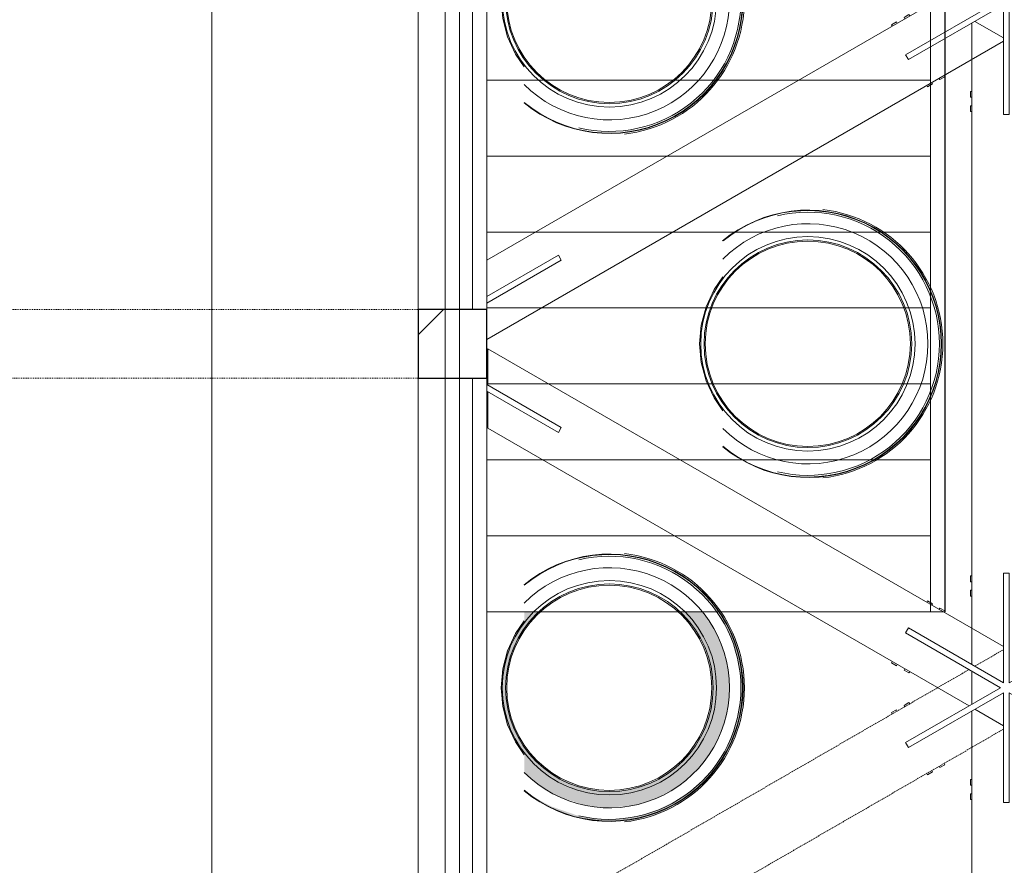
# Model space of a CAD drawing. Header units: centimetres. Extents: x 6036 to 22185, y 5782 to 11383.
# Tile 210 of 256: x 18485 to 18829, y 7940 to 8235. Entities that reach past the tile are written whole.
import ezdxf

# ---------------------------------------------------------------- set-up
doc = ezdxf.new("R2010")
doc.units = ezdxf.units.CM
for name, pattern in [('Dash', [0.6, 0.3, -0.3]), ('Hidden', [0.714375, 0.47625, -0.238125]), ('Overhead', [0.396875, 0.238125, -0.15875])]:
    doc.linetypes.add(name, pattern=pattern)
for name, color, linetype, lineweight in [('A-COLS', 52, 'Continuous', 9), ('A-COLS-HDLN', 52, 'Dash', 9), ('A-FLOR', 192, 'Continuous', 9), ('A-FLOR-HRAL', 11, 'Continuous', 9), ('A-GENM', 13, 'Continuous', 9), ('A-GLAZ-CWMG', 51, 'Continuous', 9), ('S-STRS', 31, 'Continuous', 9)]:
    doc.layers.add(name, color=color, linetype=linetype, lineweight=lineweight)

# ---------------------------------------------------------------- blocks, each defined once
blk = doc.blocks.new('Rectangular Mullion - B21_Zklipsem-5846331-7-02 ZestMeble')
at = {"layer": 'A-GLAZ-CWMG'}
for p, q in [((6553.85, 7460.65), (6653.45, 7518.15)), ((6554.6, 7459.35), (6654.2, 7516.85)), ((6654.2, 7516.85), (6653.45, 7518.15)), ((6656.2, 7513.38), (6654.2, 7516.85)), ((6656.2, 7513.38), (6556.61, 7455.88)), ((6661.45, 7504.29), (6656.2, 7513.38)), ((6561.86, 7446.79), (6661.45, 7504.29)), ((6553.85, 7460.65), (6554.6, 7459.35)), ((6554.6, 7459.35), (6556.61, 7455.88)), ((6556.61, 7455.88), (6561.86, 7446.79))]:
    blk.add_line(p, q, dxfattribs=at)
blk = doc.blocks.new('WIND_SwietlikDachowy - WIND_SwietlikDachowy-8104259-7-02 ZestMeble')
at = {"layer": 'A-GENM'}
for centre, radius, start, end in [((0, 0), 46.64, 0, 129.5859), ((0, 0), 46.5, 0, 129.7264), ((0, 0), 45.9, 0, 103.3981), ((0, 0), 47.1, 0, 83.6312), ((0, 0), 41.9, 0, 135.1723), ((0, 0), 37.4, 0, 180), ((0, 0), 36.23, 0, 180), ((-0.04, 0), 35.8, 0, 180), ((0, 0), 37.4, 180, 0), ((0, 0), 36.23, 180, 0), ((0, 0), 46.64, 230.4141, 360), ((0, 0), 46.5, 230.2736, 0), ((0, 0), 45.9, 256.6019, 0), ((0, 0), 47.1, 276.3688, 360), ((-0.04, 0), 35.8, 180, 360), ((0, 0), 41.9, 224.8277, 360)]:
    blk.add_arc(centre, radius, start, end, dxfattribs=at)
blk = doc.blocks.new('WIND_SwietlikDachowy - WIND_SwietlikDachowy-V200-7-02 ZestMeble')
at = {"layer": 'A-GENM'}
for points in [[(-3.46, -41.76), (5.17, -41.47), (10.29, -40.62), (16.83, -38.37), (22.92, -35.08), (28.38, -30.83), (33.06, -25.74), (37.02, -19.55), (39.63, -13.6), (41.34, -6.77), (41.9, 0), (41.33, 6.9), (39.63, 13.6), (36.85, 19.94), (32.36, 26.5), (26.19, 26.5), (28.65, 24.04), (32.39, 18.7), (35.14, 12.79), (36.83, 6.49), (37.4, 0), (36.83, -6.49), (35.14, -12.79), (31.79, -19.55), (28.65, -24.04), (24.04, -28.65), (18.7, -32.39), (12.79, -35.14), (6.49, -36.83), (0, -37.4), (-6.49, -36.83), (-12.79, -35.14), (-18.7, -32.39), (-24.04, -28.65), (-29.64, -22.63), (-32.74, -17.96), (-35.52, -11.39), (-36.86, -6.16), (-37.23, 1.99), (-36.83, 6.49), (-35.08, 12.93), (-32.25, 18.9), (-28.4, 24.29), (-26.19, 26.5), (-29.64, 26.5), (-29.64, 23.33), (-33.47, 17.32), (-35.54, 12.86), (-37.23, 6.53), (-37.75, -0.61), (-37.08, -7.12), (-35.29, -13.42), (-32.28, -19.55), (-29.64, -23.33), (-29.64, -29.46), (-28.38, -30.83), (-22.92, -35.08), (-16.83, -38.37), (-8.53, -40.91), (-5.17, -41.47)], [(0, -37.4), (6.49, -36.83), (12.79, -35.14), (18.7, -32.39), (24.04, -28.65), (28.65, -24.04), (33.06, -17.25), (35.14, -12.79), (36.83, -6.49), (37.4, 0), (36.72, 6.9), (34.77, 13.6), (31.52, 19.94), (28.38, 24.31), (26.19, 26.5), (24.48, 26.5), (27.05, 24.04), (30.99, 18.7), (33.87, 12.79), (35.63, 6.49), (36.23, 0), (35.14, -8.31), (33.06, -14.53), (30.44, -19.55), (26.77, -24.41), (21.83, -28.91), (16.15, -32.43), (8.33, -35.14), (3.34, -36.08), (-3.46, -36.05), (-11.6, -34.19), (-17.48, -31.61), (-22.92, -27.92), (-27.05, -24.04), (-30.99, -18.7), (-34.22, -11.57), (-35.64, -6.39), (-36.23, 0), (-35.14, 8.31), (-33.47, 13.72), (-30.8, 19.07), (-26.77, 24.41), (-24.48, 26.5), (-26.19, 26.5), (-28.96, 23.6), (-32.74, 17.96), (-35.52, 11.39), (-36.83, 6.49), (-37.23, -1.99), (-36.81, -6.56), (-35.08, -12.93), (-31.79, -19.55), (-28.38, -24.31), (-22.92, -29.44), (-17.96, -32.74), (-11.39, -35.52), (-6.49, -36.83), (-3.46, -37.1)], [(5.21, -46.69), (7.75, -46.43), (16.4, -44.03), (22.92, -41.03), (28.87, -37.09), (34.57, -31.82), (38.8, -26.56), (42.72, -19.55), (45.27, -12.56), (46.64, -5.83), (47.1, 0), (46.01, 9.51), (43.98, 16.52), (40.9, 23.13), (38.59, 26.5), (38.29, 26.37), (41.34, 21.47), (44.34, 14.24), (46.11, 6.41), (46.5, -1.71), (45.87, -8.23), (43.41, -16.74), (40.37, -23.2), (36.22, -29.28), (31.09, -34.71), (25.1, -39.27), (18.44, -42.82), (11.27, -45.24), (5.21, -46.48)], [(46.01, 0), (46.5, 0), (45.86, 7.68), (43.96, 15.14), (40.85, 22.2), (37.63, 26.5), (37.33, 26.5), (41.02, 20.36), (43.41, 14.9), (45.27, 7.55), (45.9, 0)], [(-3.85, -46.48), (3.85, -46.48), (11.45, -45.21), (18.74, -42.71), (25.51, -39.05), (31.59, -34.32), (36.81, -28.65), (41.34, -21.47), (44.11, -15.14), (46.01, -7.68), (46.64, 0), (46.01, 7.68), (44.11, 15.14), (41.02, 22.2), (41.34, 21.12), (43.98, 15.1), (45.87, 7.65), (46.5, 0), (45.87, -7.65), (43.98, -15.1), (40.9, -22.13), (36.7, -28.56), (31.49, -34.21), (25.43, -38.93), (18.68, -42.58), (11.42, -45.08), (3.84, -46.34), (-3.84, -46.34), (-11.42, -45.08), (-18.68, -42.58), (-25.43, -38.93), (-25.51, -39.05), (-18.74, -42.71), (-11.45, -45.21), (-8.53, -45.7)], [(-3.79, -46.34), (3.85, -46.34), (11.45, -45.07), (18.74, -42.55), (25.51, -38.87), (31.59, -34.11), (36.85, -28.32), (41.34, -21.12), (44.11, -14.57), (46.01, -5.97), (46.5, 0), (45.9, 0), (45.25, -7.65), (43.33, -15.1), (40.18, -22.13), (35.88, -28.56), (30.52, -34.21), (24.18, -38.93), (16.84, -42.58), (11.27, -44.5), (3.79, -45.74), (-3.84, -45.73), (-11.43, -44.47), (-20.21, -41.42), (-25.95, -38.38), (-25.21, -39.05), (-18.3, -42.71), (-10.59, -45.21), (-3.84, -46.34)]]:
    blk.add_hatch(color=256, dxfattribs=at).paths.add_polyline_path(points)
for centre, radius, start, end in [((0, 0), 46.64, 0, 129.5859), ((0, 0), 46.5, 0, 129.7264), ((0, 0), 45.9, 0, 103.3981), ((0, 0), 47.1, 0, 83.6312), ((0, 0), 41.9, 0, 135.1723), ((0, 0), 37.4, 0, 180), ((0, 0), 36.23, 0, 180), ((-0.04, 0), 35.8, 0, 180), ((0, 0), 37.4, 180, 0), ((0, 0), 36.23, 180, 0), ((0, 0), 46.64, 230.4141, 360), ((0, 0), 46.5, 230.2736, 0), ((0, 0), 45.9, 256.6019, 0), ((0, 0), 47.1, 276.3688, 360), ((-0.04, 0), 35.8, 180, 360), ((0, 0), 41.9, 224.8277, 360)]:
    blk.add_arc(centre, radius, start, end, dxfattribs=at)
blk = doc.blocks.new('WIND_SwietlikDachowy - WIND_SwietlikDachowy-V204-7-02 ZestMeble')
at = {"layer": 'A-GENM'}
for centre, radius, start, end in [((0, 0), 46.64, 0, 129.6602), ((0, 0), 46.5, 0, 129.4422), ((0, 0), 45.9, 0, 103.3981), ((0, 0), 47.1, 0, 83.6312), ((0, 0), 41.9, 0, 135.1723), ((0, 0), 37.4, 0, 180), ((0, 0), 36.23, 0, 180), ((-0.04, 0), 35.8, 0, 180), ((0, 0), 37.4, 180, 0), ((0, 0), 36.23, 180, 0), ((0, 0), 46.64, 230.4141, 360), ((0, 0), 46.5, 230.2736, 0), ((0, 0), 45.9, 256.6019, 0), ((0, 0), 47.1, 276.3688, 360), ((-0.04, 0), 35.8, 180, 360), ((0, 0), 41.9, 224.8277, 360)]:
    blk.add_arc(centre, radius, start, end, dxfattribs=at)
blk = doc.blocks.new('GEMO_Zwornik - GEMO_Zwornik-V240-7-02 ZestMeble')
at = {"layer": 'A-GENM'}
for p, q in [((-12.5, 39), (-12, 39)), ((-12.5, 39), (-12.5, 37)), ((-1, 1.73), (-1, 40)), ((-1, 40), (1, 40)), ((1, 40), (1, 1.73)), ((12, 39), (12.5, 39)), ((12.5, 37), (12.5, 39)), ((-12, 37), (-12.5, 37)), ((12.5, 37), (12, 37)), ((-12.5, 34), (-12, 34)), ((-12.5, 34), (-12.5, 32)), ((-12, 32), (-12.5, 32)), ((12, 34), (12.5, 34)), ((12.5, 32), (12, 32)), ((12.5, 32), (12.5, 34)), ((-27.77, 29.89), (-27.52, 30.33)), ((-25.79, 29.33), (-27.52, 30.33)), ((-25.79, 29.33), (-26.04, 28.89)), ((-23.44, 27.39), (-23.19, 27.83)), ((-21.46, 26.83), (-23.19, 27.83)), ((23.19, 27.83), (21.46, 26.83)), ((23.19, 27.83), (23.44, 27.39)), ((27.5, 30.31), (25.79, 29.33)), ((26.04, 28.89), (25.79, 29.33)), ((27.52, 30.33), (27.51, 30.32)), ((27.52, 30.33), (27.77, 29.89)), ((-21.46, 26.83), (-21.71, 26.39)), ((21.71, 26.39), (21.46, 26.83)), ((-35.14, 19.13), (-34.14, 20.87)), ((-34.14, 20.87), (-1, 1.73)), ((1, 1.73), (34.14, 20.87)), ((34.14, 20.87), (35.14, 19.13)), ((-2, 0), (-35.14, 19.13)), ((35.14, 19.13), (2, 0)), ((-40.02, 8.67), (-39.77, 9.11)), ((-40.02, 8.67), (-38.29, 7.67)), ((-38.04, 8.11), (-38.29, 7.67)), ((38.29, 7.67), (38.19, 7.85)), ((38.29, 7.67), (40.02, 8.67)), ((39.97, 8.77), (40.02, 8.67)), ((-35.69, 6.17), (-35.44, 6.61)), ((-35.69, 6.17), (-33.96, 5.17)), ((-33.71, 5.61), (-33.96, 5.17)), ((33.96, 5.17), (33.74, 5.56)), ((33.96, 5.17), (35.69, 6.17)), ((35.44, 6.61), (35.69, 6.17)), ((-35.14, -19.13), (-2, 0)), ((-1, -1.73), (-34.14, -20.87)), ((-1, -40), (-1, -1.73)), ((34.14, -20.87), (1, -1.73)), ((1, -1.73), (1, -40)), ((2, 0), (35.14, -19.13)), ((-33.96, -5.17), (-35.69, -6.17)), ((-35.44, -6.61), (-35.69, -6.17)), ((-33.96, -5.17), (-33.71, -5.61)), ((33.74, -5.56), (33.96, -5.17)), ((35.69, -6.17), (33.96, -5.17)), ((35.69, -6.17), (35.44, -6.61)), ((-38.29, -7.67), (-40.02, -8.67)), ((-39.77, -9.11), (-40.02, -8.67)), ((-38.29, -7.67), (-38.04, -8.11)), ((38.04, -8.11), (38.29, -7.67)), ((40.02, -8.67), (38.29, -7.67)), ((40.02, -8.67), (39.97, -8.77)), ((-34.14, -20.87), (-35.14, -19.13)), ((35.14, -19.13), (34.14, -20.87)), ((-23.19, -27.83), (-23.44, -27.39)), ((-23.19, -27.83), (-21.46, -26.83)), ((-21.71, -26.39), (-21.46, -26.83)), ((21.46, -26.83), (21.71, -26.39)), ((21.46, -26.83), (23.19, -27.83)), ((23.44, -27.39), (23.19, -27.83)), ((-27.52, -30.33), (-27.77, -29.89)), ((-27.52, -30.33), (-25.79, -29.33)), ((-26.04, -28.89), (-25.79, -29.33)), ((25.79, -29.33), (26.04, -28.89)), ((25.79, -29.33), (27.5, -30.31)), ((27.51, -30.32), (27.52, -30.33)), ((27.77, -29.89), (27.52, -30.33)), ((-12.5, -32), (-12, -32)), ((-12.5, -32), (-12.5, -34)), ((-12, -34), (-12.5, -34)), ((12, -32), (12.5, -32)), ((12.5, -34), (12, -34)), ((12.5, -34), (12.5, -32)), ((-12.5, -37), (-12, -37)), ((-12.5, -37), (-12.5, -39)), ((12, -37), (12.5, -37)), ((12.5, -39), (12.5, -37)), ((-12, -39), (-12.5, -39)), ((1, -40), (-1, -40)), ((12.5, -39), (12, -39))]:
    blk.add_line(p, q, dxfattribs=at)
blk = doc.blocks.new('GEMO_Zwornik - GEMO_Zwornik-V247-7-02 ZestMeble')
at = {"layer": 'A-GENM'}
for p, q in [((-12.5, 39), (-12, 39)), ((-12.5, 39), (-12.5, 37)), ((-1, 1.73), (-1, 40)), ((-1, 40), (1, 40)), ((1, 40), (1, 1.73)), ((12, 39), (12.5, 39)), ((12.5, 37), (12.5, 39)), ((-12, 37), (-12.5, 37)), ((12.5, 37), (12, 37)), ((-12.5, 34), (-12, 34)), ((-12.5, 34), (-12.5, 32)), ((-12, 32), (-12.5, 32)), ((12, 34), (12.5, 34)), ((12.5, 32), (12, 32)), ((12.5, 32), (12.5, 34)), ((-27.77, 29.89), (-27.52, 30.33)), ((-25.79, 29.33), (-27.52, 30.33)), ((-25.79, 29.33), (-26.04, 28.89)), ((-23.44, 27.39), (-23.19, 27.83)), ((-21.46, 26.83), (-23.19, 27.83)), ((23.19, 27.83), (21.46, 26.83)), ((23.19, 27.83), (23.44, 27.39)), ((27.5, 30.31), (25.79, 29.33)), ((26.04, 28.89), (25.79, 29.33)), ((27.52, 30.33), (27.51, 30.32)), ((27.52, 30.33), (27.77, 29.89)), ((-21.46, 26.83), (-21.71, 26.39)), ((21.71, 26.39), (21.46, 26.83)), ((-35.14, 19.13), (-34.14, 20.87)), ((-34.14, 20.87), (-1, 1.73)), ((1, 1.73), (34.14, 20.87)), ((34.14, 20.87), (35.14, 19.13)), ((-2, 0), (-35.14, 19.13)), ((35.14, 19.13), (2, 0)), ((-40.02, 8.67), (-39.86, 8.95)), ((-40.02, 8.67), (-38.29, 7.67)), ((-38.04, 8.11), (-38.29, 7.67)), ((38.29, 7.67), (38.04, 8.11)), ((38.29, 7.67), (40.02, 8.67)), ((39.86, 8.95), (40.02, 8.67)), ((-35.69, 6.17), (-35.44, 6.61)), ((-35.69, 6.17), (-33.96, 5.17)), ((-33.71, 5.61), (-33.96, 5.17)), ((33.96, 5.17), (33.74, 5.56)), ((33.96, 5.17), (35.69, 6.17)), ((35.44, 6.61), (35.69, 6.17)), ((-35.14, -19.13), (-2, 0)), ((-1, -1.73), (-34.14, -20.87)), ((-1, -40), (-1, -1.73)), ((34.14, -20.87), (1, -1.73)), ((1, -1.73), (1, -40)), ((2, 0), (35.14, -19.13)), ((-33.96, -5.17), (-35.69, -6.17)), ((-35.44, -6.61), (-35.69, -6.17)), ((-33.96, -5.17), (-33.71, -5.61)), ((33.74, -5.56), (33.96, -5.17)), ((35.69, -6.17), (33.96, -5.17)), ((35.69, -6.17), (35.44, -6.61)), ((-38.29, -7.67), (-40.02, -8.67)), ((-39.77, -9.11), (-40.02, -8.67)), ((-38.29, -7.67), (-38.04, -8.11)), ((38.04, -8.11), (38.29, -7.67)), ((40.02, -8.67), (38.29, -7.67)), ((40.02, -8.67), (39.97, -8.77)), ((-34.14, -20.87), (-35.14, -19.13)), ((35.14, -19.13), (34.14, -20.87)), ((-23.19, -27.83), (-23.44, -27.39)), ((-23.19, -27.83), (-21.46, -26.83)), ((-21.71, -26.39), (-21.46, -26.83)), ((21.46, -26.83), (21.56, -26.66)), ((21.46, -26.83), (23.19, -27.83)), ((23.44, -27.39), (23.19, -27.83)), ((-27.52, -30.33), (-27.77, -29.89)), ((-27.52, -30.33), (-25.79, -29.33)), ((-26.04, -28.89), (-25.79, -29.33)), ((25.79, -29.33), (26.04, -28.89)), ((25.79, -29.33), (27.5, -30.31)), ((27.51, -30.32), (27.52, -30.33)), ((27.77, -29.89), (27.52, -30.33)), ((-12.5, -32), (-12, -32)), ((-12.5, -32), (-12.5, -34)), ((-12, -34), (-12.5, -34)), ((12, -32), (12.5, -32)), ((12.5, -34), (12, -34)), ((12.5, -34), (12.5, -32)), ((-12.5, -37), (-12, -37)), ((-12.5, -37), (-12.5, -39)), ((12, -37), (12.5, -37)), ((12.5, -39), (12.5, -37)), ((-12, -39), (-12.5, -39)), ((1, -40), (-1, -40)), ((12.5, -39), (12, -39))]:
    blk.add_line(p, q, dxfattribs=at)
blk = doc.blocks.new('GEMO_ZwornikBoczny - GEMO_ZwornikBoczny-7990921-7-02 ZestMeble')
at = {"layer": 'A-GENM'}
for p, q in [((-52.54, 29.18), (-51.54, 30.91)), ((-26.56, 14.18), (-52.54, 29.18)), ((-51.54, 30.91), (-26.56, 16.49)), ((-26.56, 16.49), (-26.56, 14.18)), ((-52.54, -29.18), (-26.56, -14.18)), ((-26.56, -16.49), (-51.54, -30.91)), ((-26.56, -14.18), (-26.56, -16.49)), ((-51.54, -30.91), (-52.54, -29.18))]:
    blk.add_line(p, q, dxfattribs=at)
blk = doc.blocks.new('Railing - Railing-8646441-7-02 ZestMeble')
at = {"layer": 'A-FLOR-HRAL'}
for p, q in [((6181.26, 7422.77), (6181.26, 8452.39)), ((6186.26, 7431.43), (6186.26, 8452.39))]:
    blk.add_line(p, q, dxfattribs=at)
blk = doc.blocks.new('GEMO_WregaCentrumParterDrewno - GEMO_WregaCentrumParterDrewno-5879637-7-02 ZestMeble')
at = {"layer": 'A-COLS-HDLN', "color": 254}
for p, q in [((-12, 168), (-12, -295.15)), ((12, -295.15), (12, 168))]:
    blk.add_line(p, q, dxfattribs=at)
blk = doc.blocks.new('Railing - Railing-8646476-7-02 ZestMeble')
at = {"layer": 'A-FLOR-HRAL'}
for p, q in [((6181.26, 8349.89), (6181.26, 8133.89)), ((6186.26, 8133.89), (6186.26, 8349.89)), ((6181.26, 8109.89), (6181.26, 7893.89)), ((6186.26, 7893.89), (6186.26, 8109.89))]:
    blk.add_line(p, q, dxfattribs=at)
blk = doc.blocks.new('Railing - Railing-8648617-7-02 ZestMeble')
at = {"layer": 'A-FLOR-HRAL'}
for p, q in [((6350.64, 8028.39), (6350.64, 8425.89)), ((6355.64, 8028.39), (6355.64, 8425.89)), ((6355.64, 8028.39), (6350.64, 8028.39))]:
    blk.add_line(p, q, dxfattribs=at)

msp = doc.modelspace()

# ---------------------------------------------------------------- hatches: boundary and pattern name
at = {"layer": 'A-COLS'}
h = msp.add_hatch(dxfattribs=at)
h.set_pattern_fill('FP_35', color=256, style=0, pattern_type=2)
h.set_pattern_definition([(45, (12452.32, 0), (-33.67596, 33.67596), [])])
h.paths.add_polyline_path([(18648.08, 8109.89), (18648.08, 8133.89), (18624.08, 8133.89), (18624.08, 8109.89)])
h.paths.add_polyline_path([(18091.65, 8109.89), (18091.65, 8133.89), (18045.46, 8133.89), (18045.46, 8109.89), (18083.83, 8109.89)])

# ---------------------------------------------------------------- linework, layer by layer
at = {"layer": 'A-COLS', "lineweight": 25}
for p, q in [((18624.08, 8133.89), (18624.08, 8109.89)), ((18648.08, 8133.89), (18624.08, 8133.89)), ((18648.08, 8109.89), (18648.08, 8133.89)), ((18624.08, 8109.89), (18648.08, 8109.89))]:
    msp.add_line(p, q, dxfattribs=at)
at = {"layer": 'A-FLOR'}
for p, q in [((18552.08, 9041.39), (18552.08, 7281.61)), ((18624.08, 7406.32), (18624.08, 8853.89)), ((18648.08, 7447.89), (18648.08, 8585.4)), ((18643.08, 8133.89), (18643.08, 8349.89)), ((18648.08, 8151.08), (18816.36, 8248.24)), ((18817.36, 8009.97), (18817.36, 8233.8)), ((18828.36, 8228.61), (18818.36, 8234.38)), ((18828.36, 8227.45), (18648.08, 8123.36)), ((18648.47, 8107.48), (18648.47, 8120.18)), ((18648.47, 8120.18), (18828.36, 8016.32)), ((18643.08, 7893.89), (18643.08, 8109.89)), ((18648.47, 8092.47), (18648.47, 8105.21)), ((18816.36, 7995.54), (18648.47, 8092.47)), ((18817.36, 7996.11), (18817.36, 8007.66)), ((18817.36, 7769.97), (18817.36, 7993.8)), ((18828.36, 7988.61), (18818.36, 7994.38))]:
    msp.add_line(p, q, dxfattribs=at)
at = {"layer": 'A-FLOR', "color": 10, "linetype": 'Hidden'}
for p, q in [((18818.36, 8009.39), (18828.36, 8015.17)), ((18648.08, 7911.08), (18816.36, 8008.24)), ((18828.36, 7987.45), (18648.08, 7883.36))]:
    msp.add_line(p, q, dxfattribs=at)
at = {"layer": 'A-FLOR', "flags": 128}
for points in [[(18661.14, 8218.51), (18658.11, 8222.99), (18655.32, 8228.96), (18653.62, 8235.32), (18653.04, 8241.89)], [(18730.43, 8145.27), (18727.39, 8140.79), (18724.61, 8134.82), (18722.9, 8128.45), (18722.33, 8121.89)], [(18722.33, 8121.89), (18722.9, 8115.32), (18724.61, 8108.96), (18727.39, 8102.99), (18730.43, 8098.51)], [(18661.14, 8025.27), (18658.11, 8020.79), (18655.32, 8014.82), (18653.62, 8008.45), (18653.04, 8001.89)], [(18653.04, 8001.89), (18653.62, 7995.32), (18655.32, 7988.96), (18658.11, 7982.99), (18661.14, 7978.51)]]:
    msp.add_lwpolyline(points, dxfattribs=at)
at = {"layer": 'S-STRS'}
for p, q in [((18808.08, 8213.89), (18808.08, 8240.39)), ((18648.08, 8213.89), (18802.96, 8213.89)), ((18808.08, 8187.39), (18808.08, 8213.89)), ((18648.08, 8187.39), (18802.96, 8187.39)), ((18808.08, 8160.89), (18808.08, 8187.39)), ((18648.08, 8160.89), (18802.96, 8160.89)), ((18808.08, 8134.39), (18808.08, 8160.89)), ((18648.08, 8134.39), (18802.96, 8134.39)), ((18808.08, 8107.89), (18808.08, 8134.39)), ((18648.08, 8107.89), (18802.96, 8107.89)), ((18808.08, 8081.39), (18808.08, 8107.89)), ((18648.08, 8081.39), (18802.96, 8081.39)), ((18808.08, 8054.89), (18808.08, 8081.39)), ((18648.08, 8054.89), (18802.96, 8054.89)), ((18808.08, 8028.39), (18808.08, 8054.89)), ((18648.08, 8028.39), (18802.96, 8028.39))]:
    msp.add_line(p, q, dxfattribs=at)
at = {"layer": 'S-STRS', "linetype": 'Overhead'}
for p, q in [((18648.08, 8213.89), (18802.96, 8213.89)), ((18648.08, 8187.39), (18802.96, 8187.39)), ((18648.08, 8160.89), (18802.96, 8160.89)), ((18648.08, 8134.39), (18802.96, 8134.39)), ((18648.08, 8107.89), (18802.96, 8107.89)), ((18648.08, 8081.39), (18802.96, 8081.39)), ((18648.08, 8054.89), (18802.96, 8054.89)), ((18648.08, 8028.39), (18802.96, 8028.39))]:
    msp.add_line(p, q, dxfattribs=at)

# ---------------------------------------------------------------- block references
at = {"layer": 'A-COLS-HDLN', "color": 254, "rotation": 269.9999999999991}
msp.add_blockref('GEMO_WregaCentrumParterDrewno - GEMO_WregaCentrumParterDrewno-5879637-7-02 ZestMeble', (18456.08, 8121.89), dxfattribs=at)
at = {"layer": 'A-FLOR-HRAL'}
for name in ['Railing - Railing-8646441-7-02 ZestMeble', 'Railing - Railing-8646476-7-02 ZestMeble', 'Railing - Railing-8648617-7-02 ZestMeble']:
    msp.add_blockref(name, (12452.32, 0), dxfattribs=at)
at = {"layer": 'A-GENM'}
for name, p in [('WIND_SwietlikDachowy - WIND_SwietlikDachowy-8104259-7-02 ZestMeble', (18690.84, 8241.89)), ('GEMO_Zwornik - GEMO_Zwornik-V247-7-02 ZestMeble', (18829.36, 8241.89)), ('WIND_SwietlikDachowy - WIND_SwietlikDachowy-V204-7-02 ZestMeble', (18760.13, 8121.89)), ('WIND_SwietlikDachowy - WIND_SwietlikDachowy-V200-7-02 ZestMeble', (18690.84, 8001.89)), ('GEMO_Zwornik - GEMO_Zwornik-V240-7-02 ZestMeble', (18829.36, 8001.89))]:
    msp.add_blockref(name, p, dxfattribs=at)
at = {"layer": 'A-GENM', "rotation": 180}
msp.add_blockref('GEMO_ZwornikBoczny - GEMO_ZwornikBoczny-7990921-7-02 ZestMeble', (18621.52, 8121.89), dxfattribs=at)
at = {"layer": 'A-GLAZ-CWMG', "rotation": 240.0000000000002}
for p in [(15297.4, 17646.26), (15297.4, 17526.26)]:
    msp.add_blockref('Rectangular Mullion - B21_Zklipsem-5846331-7-02 ZestMeble', p, dxfattribs=at)

doc.saveas('drawing.dxf')
